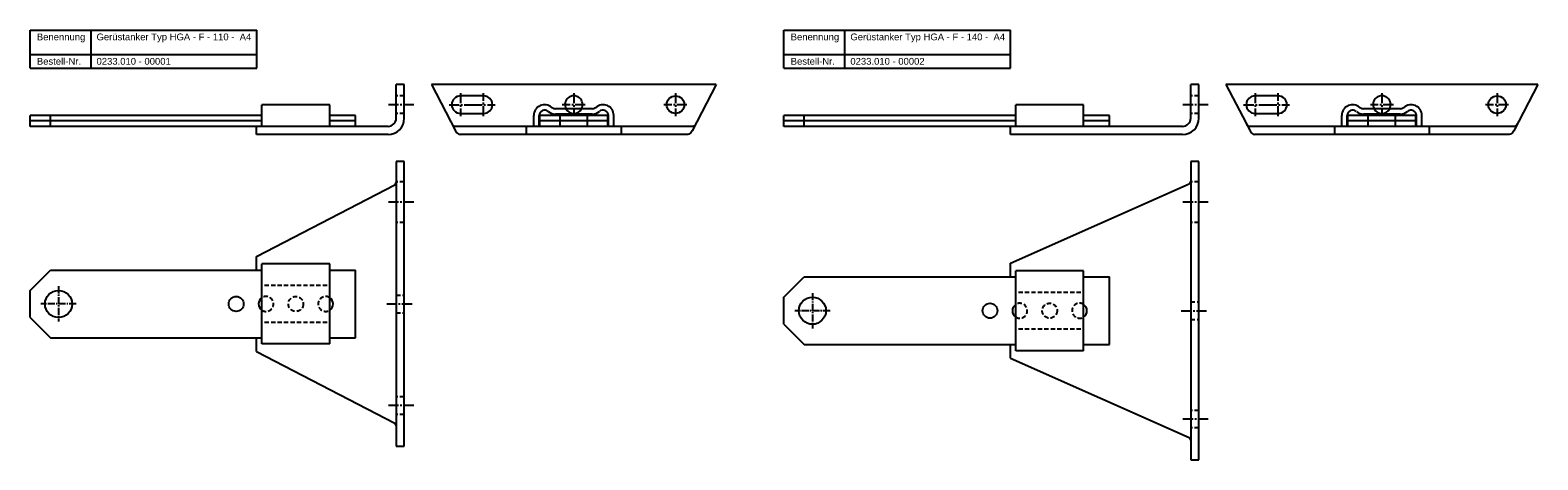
# Model space of a CAD drawing. Header units: millimetres. Extents: x 1390 to 2502, y 255 to 572.
import ezdxf

# ---------------------------------------------------------------- set-up
doc = ezdxf.new("R2010")
doc.units = ezdxf.units.MM
doc.linetypes.add('MITTE2', pattern=[1.125, 0.75, -0.125, 0.125, -0.125])
doc.linetypes.add('VERDECKT2', pattern=[4.7625, 3.175, -1.5875])
doc.layers.add('Halfen', color=2, linetype='Continuous')
doc.styles.add('ARIAL50', font='ARIAL.TTF', dxfattribs={"height": 5})

msp = doc.modelspace()

# ---------------------------------------------------------------- linework, layer by layer
at = {"layer": 'Halfen'}
for p, q in [((1390.1, 572), (1557.3, 572)), ((1390.1, 544), (1390.1, 572)), ((1435.1, 544), (1435.1, 572)), ((1557.3, 544), (1557.3, 572)), ((1946.1, 572), (2113.3, 572)), ((1946.1, 544), (1946.1, 572)), ((1991.1, 544), (1991.1, 572)), ((2113.3, 544), (2113.3, 572)), ((1390.1, 554), (1557.3, 554)), ((1946.1, 554), (2113.3, 554)), ((1390.1, 544), (1557.3, 544)), ((1946.1, 544), (2113.3, 544)), ((1666.1, 532), (1660.1, 532)), ((1660.1, 523.5), (1660.1, 532)), ((1660.1, 510.5), (1660.1, 523.5)), ((1666.1, 523.5), (1666.1, 532)), ((1666.1, 510.5), (1666.1, 523.5)), ((1896.1, 532), (1686.1, 532)), ((1686.1, 532), (1703.9, 497.7)), ((1724.6, 523.5), (1707.6, 523.5)), ((1896.1, 532), (1878.4, 497.7)), ((2252.1, 532), (2246.1, 532)), ((2246.1, 523.5), (2246.1, 532)), ((2246.1, 510.5), (2246.1, 523.5)), ((2252.1, 523.5), (2252.1, 532)), ((2252.1, 510.5), (2252.1, 523.5)), ((2502.1, 532), (2272.1, 532)), ((2272.1, 532), (2289.6, 498.3)), ((2310.6, 523.5), (2293.6, 523.5)), ((2502.1, 532), (2484.7, 498.3)), ((1561.1, 501), (1561.1, 517)), ((1611.1, 517), (1561.1, 517)), ((1611.1, 501), (1611.1, 517)), ((1804.7, 514), (1777.6, 514)), ((2117.1, 501), (2117.1, 517)), ((2167.1, 517), (2117.1, 517)), ((2167.1, 501), (2167.1, 517)), ((2400.7, 514), (2373.6, 514)), ((1390.1, 505), (1390.1, 509)), ((1561.1, 509), (1390.1, 509)), ((1390.1, 501), (1390.1, 505)), ((1561.1, 505), (1390.1, 505)), ((1557.1, 505), (1390.1, 505)), ((1557.1, 501), (1390.1, 501)), ((1405.1, 505), (1405.1, 509)), ((1405.1, 501), (1405.1, 505)), ((1557.1, 495), (1557.1, 501)), ((1654.1, 501), (1557.1, 501)), ((1630.1, 509), (1611.1, 509)), ((1630.1, 505), (1611.1, 505)), ((1630.1, 505), (1630.1, 509)), ((1630.1, 501), (1630.1, 505)), ((1660.1, 507), (1660.1, 510.5)), ((1666.1, 507), (1666.1, 510.5)), ((1879.1, 501), (1703.2, 501)), ((1707.6, 510.5), (1724.6, 510.5)), ((1756.1, 501), (1756.1, 495)), ((1761.6, 501), (1761.6, 509)), ((1765.6, 501), (1765.6, 509)), ((1766.1, 501), (1766.1, 509)), ((1816.1, 509), (1766.1, 509)), ((1816.1, 505), (1766.1, 505)), ((1804.7, 510), (1777.6, 510)), ((1781.1, 501), (1781.1, 509)), ((1801.1, 501), (1801.1, 509)), ((1816.1, 501), (1816.1, 509)), ((1816.6, 501), (1816.6, 509)), ((1820.6, 501), (1820.6, 509)), ((1826.1, 501), (1826.1, 495)), ((1946.1, 505), (1946.1, 509)), ((2117.1, 509), (1946.1, 509)), ((1946.1, 501), (1946.1, 505)), ((2117.1, 505), (1946.1, 505)), ((2113.1, 505), (1946.1, 505)), ((2113.1, 501), (1946.1, 501)), ((1961.1, 505), (1961.1, 509)), ((1961.1, 501), (1961.1, 505)), ((2113.1, 495), (2113.1, 501)), ((2240.1, 501), (2113.1, 501)), ((2186.1, 509), (2167.1, 509)), ((2186.1, 505), (2167.1, 505)), ((2186.1, 505), (2186.1, 509)), ((2186.1, 501), (2186.1, 505)), ((2246.1, 507), (2246.1, 510.5)), ((2252.1, 507), (2252.1, 510.5)), ((2485.1, 501), (2289.2, 501)), ((2293.6, 510.5), (2310.6, 510.5)), ((2352.1, 501), (2352.1, 495)), ((2357.6, 501), (2357.6, 509)), ((2361.6, 501), (2361.6, 509)), ((2362.1, 501), (2362.1, 509)), ((2412.1, 509), (2362.1, 509)), ((2412.1, 505), (2362.1, 505)), ((2400.7, 510), (2373.6, 510)), ((2377.1, 501), (2377.1, 509)), ((2397.1, 501), (2397.1, 509)), ((2412.1, 501), (2412.1, 509)), ((2412.6, 501), (2412.6, 509)), ((2416.6, 501), (2416.6, 509)), ((2422.1, 501), (2422.1, 495)), ((1654.1, 495), (1557.1, 495)), ((1875.1, 495), (1707.2, 495)), ((2240.1, 495), (2113.1, 495)), ((2481.1, 495), (2293.2, 495)), ((1666.1, 475), (1660.1, 475)), ((1660.1, 475), (1660.1, 265)), ((1666.1, 265), (1666.1, 475)), ((2252.1, 475), (2246.1, 475)), ((2246.1, 475), (2246.1, 255)), ((2252.1, 255), (2252.1, 475)), ((1557.1, 405), (1659.1, 457.8)), ((2113.1, 400), (2245.1, 458.6)), ((1557.1, 395), (1557.1, 405)), ((1390.1, 380), (1405.1, 395)), ((1405.1, 395), (1561.1, 395)), ((1611.1, 399.5), (1561.1, 399.5)), ((1561.1, 340.5), (1561.1, 399.5)), ((1611.1, 340.5), (1611.1, 399.5)), ((1611.1, 395), (1630.1, 395)), ((1630.1, 345), (1630.1, 395)), ((1946.1, 375), (1961.1, 390)), ((1961.1, 390), (2117.1, 390)), ((2113.1, 390), (2113.1, 400)), ((2167.1, 394.5), (2117.1, 394.5)), ((2117.1, 335.5), (2117.1, 394.5)), ((2167.1, 335.5), (2167.1, 394.5)), ((2167.1, 390), (2186.1, 390)), ((2186.1, 340), (2186.1, 390)), ((1390.1, 360), (1390.1, 380)), ((1946.1, 355), (1946.1, 375)), ((1390.1, 360), (1405.1, 345)), ((1405.1, 345), (1561.1, 345)), ((1557.1, 335), (1557.1, 345)), ((1611.1, 345), (1630.1, 345)), ((1946.1, 355), (1961.1, 340)), ((1557.1, 335), (1659.1, 282.1)), ((1611.1, 340.5), (1561.1, 340.5)), ((1961.1, 340), (2117.1, 340)), ((2113.1, 330), (2113.1, 340)), ((2167.1, 335.5), (2117.1, 335.5)), ((2167.1, 340), (2186.1, 340)), ((2113.1, 330), (2245.1, 271.4)), ((1660.1, 265), (1666.1, 265)), ((2246.1, 255), (2252.1, 255))]:
    msp.add_line(p, q, dxfattribs=at)
at = {"layer": 'Halfen', "color": 1, "linetype": 'VERDECKT2'}
for p, q in [((1666.1, 523.5), (1660.1, 523.5)), ((2252.1, 523.5), (2246.1, 523.5)), ((1666.1, 510.5), (1660.1, 510.5)), ((2252.1, 510.5), (2246.1, 510.5)), ((1666.1, 460), (1660.1, 460)), ((2252.1, 460), (2246.1, 460)), ((1666.1, 430), (1660.1, 430)), ((2252.1, 430), (2246.1, 430)), ((1609.1, 383.5), (1563.1, 383.5)), ((2165.1, 378.5), (2119.1, 378.5)), ((1660.1, 376.5), (1666.1, 376.5)), ((2246.1, 371.5), (2252.1, 371.5)), ((1609.1, 356.4), (1563.1, 356.4)), ((1660.1, 363.5), (1666.1, 363.5)), ((2246.1, 358.5), (2252.1, 358.5)), ((2165.1, 351.4), (2119.1, 351.4)), ((1666.1, 301.5), (1660.1, 301.5)), ((2252.1, 291.5), (2246.1, 291.5)), ((1666.1, 288.5), (1660.1, 288.5)), ((2252.1, 278.5), (2246.1, 278.5))]:
    msp.add_line(p, q, dxfattribs=at)
at = {"layer": 'Halfen', "color": 1, "linetype": 'MITTE2', "ltscale": 10}
for p, q in [((1707.6, 525.5), (1707.6, 508.5)), ((1724.6, 508.5), (1724.6, 525.5)), ((1791.1, 525.5), (1791.1, 508.5)), ((1866.1, 525.5), (1866.1, 508.5)), ((2293.6, 525.5), (2293.6, 508.5)), ((2310.6, 508.5), (2310.6, 525.5)), ((2387.1, 525.5), (2387.1, 508.5)), ((2472.1, 525.5), (2472.1, 508.5)), ((1673.1, 517), (1653.1, 517)), ((1699.1, 517), (1716.1, 517)), ((1716.1, 517), (1733.1, 517)), ((1799.6, 517), (1782.6, 517)), ((1874.6, 517), (1857.6, 517)), ((2259.1, 517), (2239.1, 517)), ((2285.1, 517), (2302.1, 517)), ((2302.1, 517), (2319.1, 517)), ((2395.6, 517), (2378.6, 517)), ((2480.6, 517), (2463.6, 517)), ((1673.1, 445), (1653.1, 445)), ((2259.1, 445), (2239.1, 445)), ((1653.1, 370), (1673.1, 370)), ((2239.1, 365), (2259.1, 365)), ((1673.1, 295), (1653.1, 295)), ((2259.1, 285), (2239.1, 285))]:
    msp.add_line(p, q, dxfattribs=at)
at = {"layer": 'Halfen', "color": 1, "linetype": 'MITTE2', "ltscale": 7}
for p, q in [((1411.1, 383), (1411.1, 357)), ((1424.1, 370), (1398.1, 370)), ((1967.1, 378), (1967.1, 352)), ((1980.1, 365), (1954.1, 365))]:
    msp.add_line(p, q, dxfattribs=at)
at = {"layer": 'Halfen'}
for points in [[(1701.3, 502.7, 0.095671), (1702.3, 501.3, 0.192164), (1703.2, 501, 0.192164)], [(1880.9, 502.7, -0.095671), (1880, 501.3, -0.192164), (1879.1, 501, -0.192164)], [(2287.3, 502.7, 0.095671), (2288.3, 501.3, 0.192164), (2289.2, 501, 0.192164)], [(2486.9, 502.7, -0.095671), (2486, 501.3, -0.192164), (2485.1, 501, -0.192164)], [(1703.6, 498.3, 0.09252), (1705.5, 495.7, 0.192164), (1707.2, 495, 0.192164)], [(1878.7, 498.3, -0.09252), (1876.8, 495.7, -0.192164), (1875.1, 495, -0.192164)], [(2289.6, 498.3, 0.09252), (2291.5, 495.7, 0.192164), (2293.2, 495, 0.192164)], [(2484.7, 498.3, -0.09252), (2482.8, 495.7, -0.192164), (2481.1, 495, -0.192164)]]:
    msp.add_lwpolyline(points, format="xyb", dxfattribs=at)
for centre, radius in [((1866.1, 517), 6.5), ((2472.1, 517), 6.5), ((1411.1, 370), 10), ((1542.1, 370), 5.5), ((1967.1, 365), 10), ((2098.1, 365), 5.5)]:
    msp.add_circle(centre, radius, dxfattribs=at)
at = {"layer": 'Halfen', "color": 1, "linetype": 'VERDECKT2'}
for centre in [(1586.1, 370), (2142.1, 365)]:
    msp.add_circle(centre, 5.5, dxfattribs=at)
at = {"layer": 'Halfen'}
for centre, radius, start, end in [((1707.6, 517), 6.5, 90, 270), ((1724.6, 517), 6.5, 270, 90), ((1791.1, 517), 6.5, 332.5136, 207.4864), ((2293.6, 517), 6.5, 90, 270), ((2310.6, 517), 6.5, 270, 90), ((2387.1, 517), 6.5, 332.5136, 207.4864), ((1769.6, 509), 8, 48.5904, 180), ((1769.6, 509), 4, 48.5904, 180), ((1777.6, 518), 8, 228.5904, 270), ((1777.6, 518), 4, 228.5904, 270), ((1804.7, 518), 4, 270, 311.4096), ((1804.7, 518), 8, 270, 311.4096), ((1812.6, 509), 8, 0, 131.4096), ((1812.6, 509), 4, 0, 131.4096), ((2365.6, 509), 8, 48.5904, 180), ((2365.6, 509), 4, 48.5904, 180), ((2373.6, 518), 8, 228.5904, 270), ((2373.6, 518), 4, 228.5904, 270), ((2400.7, 518), 4, 270, 311.4096), ((2400.7, 518), 8, 270, 311.4096), ((2408.6, 509), 8, 0, 131.4096), ((2408.6, 509), 4, 0, 131.4096), ((1654.1, 507), 6, 270, 0), ((1654.1, 507), 12, 270, 0), ((2240.1, 507), 6, 270, 0), ((2240.1, 507), 12, 270, 0), ((1654.5, 461.7), 6, 319.4938, 339.7294), ((2240.5, 462.5), 6, 319.4938, 339.7294), ((1564.1, 370), 5.5, 123.0557, 236.9443), ((1608.1, 370), 5.5, 303.0557, 56.9443), ((2120.1, 365), 5.5, 123.0557, 236.9443), ((2164.1, 365), 5.5, 303.0557, 56.9443), ((1654.5, 278.2), 6, 20.2706, 40.5062), ((2240.5, 267.5), 6, 20.2706, 40.5062)]:
    msp.add_arc(centre, radius, start, end, dxfattribs=at)
at = {"layer": 'Halfen', "color": 1}
for centre in [(1791.1, 517), (2387.1, 517)]:
    msp.add_arc(centre, 6.5, 207.4864, 332.5136, dxfattribs=at)
at = {"layer": 'Halfen', "color": 1, "linetype": 'VERDECKT2'}
for centre, start, end in [((1564.1, 370), 236.9443, 123.0557), ((1608.1, 370), 56.9443, 303.0557), ((2120.1, 365), 236.9443, 123.0557), ((2164.1, 365), 56.9443, 303.0557)]:
    msp.add_arc(centre, 5.5, start, end, dxfattribs=at)

# ---------------------------------------------------------------- texts
at = {"layer": 'Halfen', "style": 'ARIAL50'}
for s, p in [('Benennung', (1395.1, 564.5)), ('Gerüstanker Typ HGA - F - 110 -  A4', (1439.1, 564.5)), ('Benennung', (1951.1, 564.5)), ('Gerüstanker Typ HGA - F - 140 -  A4', (1995.1, 564.5)), ('Bestell-Nr.', (1395.1, 546.5)), ('0233.010 - 00001', (1439.1, 546.5)), ('Bestell-Nr.', (1951.1, 546.5)), ('0233.010 - 00002', (1995.1, 546.5))]:
    msp.add_text(s, height=5, dxfattribs=at).set_placement(p)

doc.saveas('drawing.dxf')
